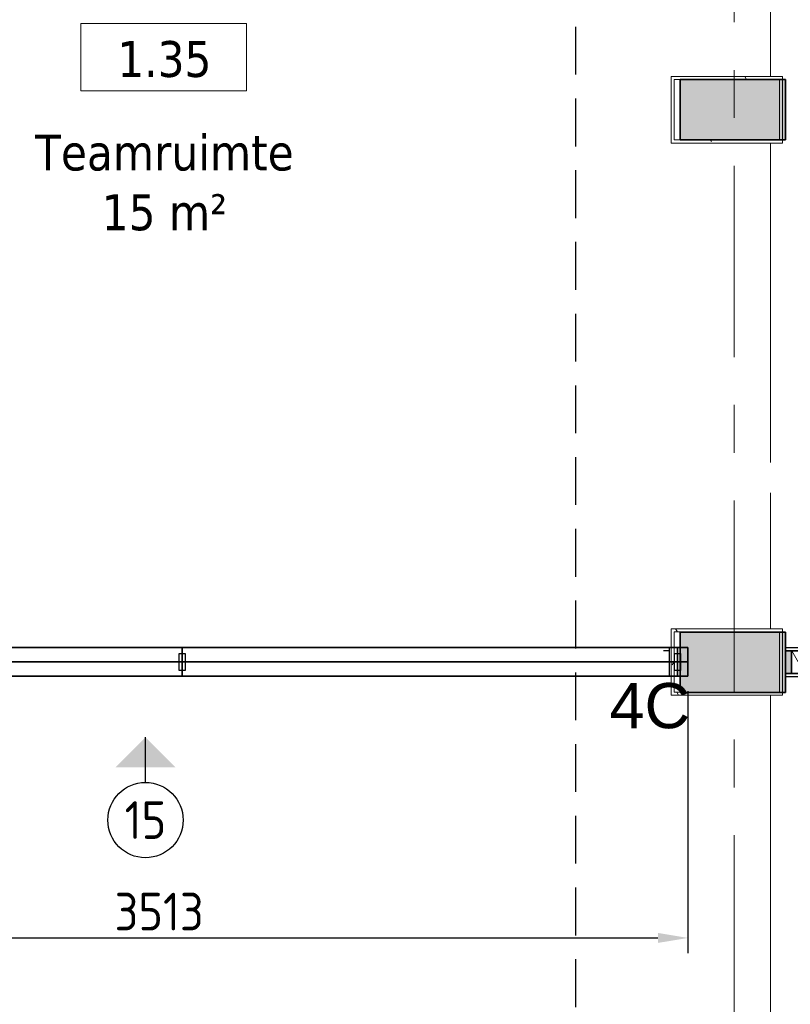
# Model space of a CAD drawing. Extents: x 3176 to 58266, y 1852 to 38199.
# Tile 231 of 256: x 51643 to 54203, y 25526 to 28794. Entities that reach past the tile are written whole.
import ezdxf
from ezdxf.enums import TextEntityAlignment as Align

# ---------------------------------------------------------------- set-up
doc = ezdxf.new("R2010")
doc.units = 0
doc.header["$LTSCALE"] = 50
doc.header["$PDSIZE"] = -5
doc.linetypes.add('HIDDEN2', pattern=[4.7625, 3.175, -1.5875])
doc.linetypes.add('Onderlegger 1e verdieping$0$stramien', pattern=[22.225, 12.7, -3.175, 3.175, -3.175])
doc.layers.get('0').update_dxf_attribs({"linetype": 'CONTINUOUS'})
doc.layers.get('DEFPOINTS').update_dxf_attribs({"linetype": 'CONTINUOUS'})
for name, color, linetype in [('AS-A38--_F----5', 2, 'CONTINUOUS'), ('AS-A38--_F---4-', 9, 'CONTINUOUS'), ('AS-I38-M_F----5_Muuraansluitingen', 7, 'CONTINUOUS'), ('AS-I38-M_F----5_Wandmodulen', 7, 'CONTINUOUS'), ('AS-L38--', 7, 'CONTINUOUS'), ('AS-L38--_F----5', 7, 'CONTINUOUS'), ('AS-L38--_F---4-', 7, 'CONTINUOUS'), ('AS-L38--_F-23--', 3, 'CONTINUOUS'), ('AS-L38--_F1-----', 2, 'CONTINUOUS'), ('AS-L38--_F123--', 7, 'CONTINUOUS'), ('AS-M38--_F123--_Wandlengte', 1, 'CONTINUOUS'), ('AS-T38--_F----5', 7, 'CONTINUOUS'), ('AS-T38--_F-23--', 7, 'CONTINUOUS'), ('IWTEKST', 2, 'CONTINUOUS')]:
    doc.layers.add(name, color=color, linetype=linetype)
doc.layers.add('AS-I38-1_F----5', color=2, linetype='CONTINUOUS', plot=False)
doc.layers.add('IWHARTWAND', color=6, linetype='CONTINUOUS', plot=False)
for name, color, linetype, lineweight in [('Onderlegger 1e verdieping$0$A-AREA-IDEN', 8, 'CONTINUOUS', 18), ('Onderlegger 1e verdieping$0$A-GENM', 8, 'CONTINUOUS', 18), ('Onderlegger 1e verdieping$0$A-GLAZ', 8, 'CONTINUOUS', 25), ('Onderlegger 1e verdieping$0$S-COLS', 8, 'CONTINUOUS', 18), ('Onderlegger 1e verdieping$0$S-GRID', 8, 'CONTINUOUS', 18)]:
    doc.layers.add(name, color=color, linetype=linetype, lineweight=lineweight)
doc.styles.add('Onderlegger 1e verdieping$0$Tahoma_1', font='TAHOMA.TTF', dxfattribs={"height": 238.040123})
doc.styles.get("Standard").update_dxf_attribs({"font": 'isocp.shx'})
doc.dimstyles.new('CWall_F2_Wandlengte', dxfattribs={"dimscale": 50, "dimtxt": 2.5, "dimasz": 2, "dimexe": 1, "dimexo": 1, "dimgap": 0.5, "dimtad": 1, "dimdec": 0, "dimdsep": 46, "dimtxsty": 'Standard', "dimcen": 2.5, "dimclrt": 2, "dimadec": 0, "dimazin": 0, "dimtfac": 1, "dimtdec": 0, "dimtix": 1, "dimtmove": 2, "dimatfit": 0, "dimfxl": 0, "dimtolj": 1, "dimtzin": 0, "dimarcsym": 0})
pattern_1 = [(0, (683.25, 1360), (31.75, 31.75), [15.875, -47.625]), (90, (691.188, 1352.062), (-31.75, 31.75), [15.875, -47.625])]
pattern_2 = [(0, (822.5, 1360), (31.75, 31.75), [15.875, -47.625]), (90, (830.438, 1352.062), (-31.75, 31.75), [15.875, -47.625])]

# ---------------------------------------------------------------- blocks, each defined once
blk = doc.blocks.new('Onderlegger 1e verdieping$0$22_KA_systeempanel_dicht - staal-V116-Plotview 1e Verdieping - schaal 1 op 100')
at = {"layer": 'Onderlegger 1e verdieping$0$A-GLAZ', "lineweight": 18}
h = blk.add_hatch(color=256, dxfattribs=at)
h.paths.add_polyline_path([(55, -37.5), (55, 37.5), (35, 37.5), (35, -37.5)], flags=0)
h.paths.add_polyline_path([(-55, -37.5), (-35, -37.5), (-35, 37.5), (-55, 37.5)], flags=0)
h = blk.add_hatch(dxfattribs=at)
h.set_pattern_fill('FP_146', color=256, style=0, pattern_type=2)
h.set_pattern_definition([(60, (-54241.6, -26661.2), (-103.92305, 60), []), (120, (-54241.6, -26661.2), (-103.92305, -60), [])])
h.paths.add_polyline_path([(35, -37.5), (35, 37.5), (-35, 37.5), (-35, -37.5)], flags=0)
at = {"layer": 'Onderlegger 1e verdieping$0$A-GLAZ'}
for p, q in [((55, 47.5), (-55, 47.5)), ((-55, 47.5), (-55, 37.5)), ((-55, 37.5), (55, 37.5)), ((-35, 37.5), (-55, 37.5)), ((-55, 37.5), (-55, -37.5)), ((35, 37.5), (-35, 37.5)), ((-35, 37.5), (-35, -37.5)), ((-35, -37.5), (-35, 37.5)), ((35, -37.5), (35, 37.5)), ((55, 37.5), (35, 37.5)), ((35, 37.5), (35, -37.5)), ((55, 37.5), (55, 47.5)), ((55, -37.5), (55, 37.5)), ((55, -37.5), (-55, -37.5)), ((-55, -37.5), (-55, -47.5)), ((-55, -37.5), (-35, -37.5)), ((-55, -47.5), (55, -47.5)), ((-35, -37.5), (35, -37.5)), ((35, -37.5), (55, -37.5)), ((55, -47.5), (55, -37.5))]:
    blk.add_line(p, q, dxfattribs=at)
blk = doc.blocks.new('Onderlegger 1e verdieping$0$vensterbank tweede verdieping1 - vensterbank tweede verdieping-12034844-Plotview 1e Verdieping - schaal 1 op 100')
at = {"layer": 'Onderlegger 1e verdieping$0$A-GLAZ', "lineweight": 18}
for p, q in [((54136.6, 30218.2), (54136.6, 28605.2)), ((54136.6, 28384.9), (54136.6, 27323.8)), ((54136.6, 27223.8), (54136.6, 26771.9)), ((54136.6, 26551.5), (54136.6, 24938.5))]:
    blk.add_line(p, q, dxfattribs=at)
blk = doc.blocks.new('Onderlegger 1e verdieping$0$42_KA leemstuc betonkolomafwerking - Type-V335-Plotview 1e Verdieping - schaal 1 op 100')
at = {"layer": 'Onderlegger 1e verdieping$0$A-GENM'}
h = blk.add_hatch(dxfattribs=at)
h.set_pattern_fill('FP_378', color=256, style=0, pattern_type=2)
h.set_pattern_definition([(0, (-54083.6, -28661.87), (406.4, 101.6), [33.528, -271.272, 33.528, -1896.872]), (0, (-54083.6, -28661.87), (406.4, 101.6), [-338.328, -271.272, 33.528, -576.072, -1016]), (0, (-54083.6, -28661.87), (406.4, 101.6), [-1219.2, 33.528, -271.272, 33.528, -677.672]), (0, (-54083.6, -28661.87), (406.4, 101.6), [-1557.528, -169.672, 33.528, -474.472]), (120, (-53931.2, -28611.07), (-291.18818, 301.15272), [33.528, -271.272, 33.528, -1896.872]), (120, (-53931.2, -28611.07), (-291.18818, 301.15272), [-338.328, -271.272, 33.528, -576.072, -1016]), (120, (-53931.2, -28611.07), (-291.18818, 301.15272), [-1219.2, 33.528, -271.272, 33.528, -677.672]), (120, (-53931.2, -28611.07), (-291.18818, 301.15272), [-1557.528, -169.672, 33.528, -474.472]), (240, (-53880.4, -28407.87), (-115.21182, -402.75272), [33.528, -271.272, 33.528, -1896.872]), (240, (-53880.4, -28407.87), (-115.21182, -402.75272), [-338.328, -271.272, 33.528, -576.072, -1016]), (240, (-53880.4, -28407.87), (-115.21182, -402.75272), [-1219.2, 33.528, -271.272, 33.528, -677.672]), (240, (-53880.4, -28407.87), (-115.21182, -402.75272), [-1557.528, -169.672, 33.528, -474.472])])
h.paths.add_polyline_path([(93, -277), (93, -56.7), (-277, -56.7), (-277, -277), (47.9, -277)], flags=0)
h.paths.add_polyline_path([(47.9, -267), (-267, -267), (-267, -66.7), (83, -66.7), (83, -267)], flags=0)
for p, q in [((93, -56.7), (-277, -56.7)), ((-277, -56.7), (-277, -277)), ((93, -277), (93, -56.7)), ((-267, -66.7), (83, -66.7)), ((-267, -267), (-267, -66.7)), ((83, -66.7), (83, -267)), ((-277, -277), (93, -277)), ((83, -267), (-267, -267))]:
    blk.add_line(p, q, dxfattribs=at)
blk = doc.blocks.new('Onderlegger 1e verdieping$0$42_KA leemstuc betonkolomafwerking - Type-V336-Plotview 1e Verdieping - schaal 1 op 100')
at = {"layer": 'Onderlegger 1e verdieping$0$A-GENM'}
h = blk.add_hatch(dxfattribs=at)
h.set_pattern_fill('FP_379', color=256, style=0, pattern_type=2)
h.set_pattern_definition([(0, (-54083.6, -26828.54), (406.4, 101.6), [33.528, -271.272, 33.528, -1896.872]), (0, (-54083.6, -26828.54), (406.4, 101.6), [-338.328, -271.272, 33.528, -576.072, -1016]), (0, (-54083.6, -26828.54), (406.4, 101.6), [-1219.2, 33.528, -271.272, 33.528, -677.672]), (0, (-54083.6, -26828.54), (406.4, 101.6), [-1557.528, -169.672, 33.528, -474.472]), (120, (-53931.2, -26777.74), (-291.18818, 301.15272), [33.528, -271.272, 33.528, -1896.872]), (120, (-53931.2, -26777.74), (-291.18818, 301.15272), [-338.328, -271.272, 33.528, -576.072, -1016]), (120, (-53931.2, -26777.74), (-291.18818, 301.15272), [-1219.2, 33.528, -271.272, 33.528, -677.672]), (120, (-53931.2, -26777.74), (-291.18818, 301.15272), [-1557.528, -169.672, 33.528, -474.472]), (240, (-53880.4, -26574.54), (-115.21182, -402.75272), [33.528, -271.272, 33.528, -1896.872]), (240, (-53880.4, -26574.54), (-115.21182, -402.75272), [-338.328, -271.272, 33.528, -576.072, -1016]), (240, (-53880.4, -26574.54), (-115.21182, -402.75272), [-1219.2, 33.528, -271.272, 33.528, -677.672]), (240, (-53880.4, -26574.54), (-115.21182, -402.75272), [-1557.528, -169.672, 33.528, -474.472])])
h.paths.add_polyline_path([(-277, -277), (93, -277), (93, -56.7), (-277, -56.7), (-277, -65.3)], flags=0)
h.paths.add_polyline_path([(83, -267), (-267, -267), (-267, -66.7), (83, -66.7)], flags=0)
for p, q in [((93, -56.7), (-277, -56.7)), ((-277, -56.7), (-277, -277)), ((93, -277), (93, -56.7)), ((-267, -66.7), (83, -66.7)), ((-267, -267), (-267, -66.7)), ((83, -66.7), (83, -267)), ((-277, -277), (93, -277)), ((83, -267), (-267, -267))]:
    blk.add_line(p, q, dxfattribs=at)
blk = doc.blocks.new('Onderlegger 1e verdieping$0$00_KU ruimtetag groot - 00_KU ruimtetag groot-3653893-Plotview 1e Verdieping - schaal 1 op 100')
at = {"layer": 'Onderlegger 1e verdieping$0$A-AREA-IDEN'}
for p, q in [((5.5, 2.164), (-5.5, 2.164)), ((-5.5, 2.164), (-5.5, -2.302)), ((5.5, -2.302), (5.5, 2.164)), ((-5.5, -2.302), (5.5, -2.302))]:
    blk.add_line(p, q, dxfattribs=at)
blk = doc.blocks.new('Onderlegger 1e verdieping')
at = {"layer": 'Onderlegger 1e verdieping$0$S-COLS', "lineweight": 5}
for points in [[(54186.6, 28395.2), (54186.6, 28595.2), (53836.6, 28595.2), (53836.6, 28395.2), (54131.5, 28395.2)], [(53836.6, 26561.2), (54186.6, 26561.2), (54186.6, 26761.2), (53836.6, 26761.2)]]:
    blk.add_hatch(color=256, dxfattribs=at).paths.add_polyline_path(points, flags=0)
at = {"layer": 'Onderlegger 1e verdieping$0$A-GLAZ'}
for p, q in [((53801.6, 26699.2), (53801.6, 26709.2)), ((53801.6, 26699.2), (53781.6, 26699.2)), ((53801.6, 26624.2), (53801.6, 26699.2)), ((53801.6, 26614.2), (53801.6, 26624.2))]:
    blk.add_line(p, q, dxfattribs=at)
at = {"layer": 'Onderlegger 1e verdieping$0$S-COLS', "lineweight": 35}
for p, q in [((54186.6, 28595.2), (53836.6, 28595.2)), ((53836.6, 28595.2), (53836.6, 28395.2)), ((54186.6, 28395.2), (54186.6, 28595.2)), ((53836.6, 28395.2), (54186.6, 28395.2)), ((54186.6, 26761.2), (53836.6, 26761.2)), ((53836.6, 26761.2), (53836.6, 26561.2)), ((54186.6, 26561.2), (54186.6, 26761.2)), ((53836.6, 26561.2), (54186.6, 26561.2))]:
    blk.add_line(p, q, dxfattribs=at)
at = {"layer": 'Onderlegger 1e verdieping$0$S-GRID', "linetype": 'Onderlegger 1e verdieping$0$stramien'}
blk.add_line((54016.6, 37199.4), (54016.6, 1851.9), dxfattribs=at)
at = {"layer": 'Onderlegger 1e verdieping$0$A-AREA-IDEN', "xscale": 49.99999999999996, "yscale": 49.99999999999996, "zscale": 49.99999999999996}
blk.add_blockref('Onderlegger 1e verdieping$0$00_KU ruimtetag groot - 00_KU ruimtetag groot-3653893-Plotview 1e Verdieping - schaal 1 op 100', (52121.2, 28673.7), dxfattribs=at)
at = {"layer": 'Onderlegger 1e verdieping$0$A-GENM'}
for name, p in [('Onderlegger 1e verdieping$0$42_KA leemstuc betonkolomafwerking - Type-V335-Plotview 1e Verdieping - schaal 1 op 100', (54083.6, 28661.9)), ('Onderlegger 1e verdieping$0$42_KA leemstuc betonkolomafwerking - Type-V336-Plotview 1e Verdieping - schaal 1 op 100', (54083.6, 26828.5))]:
    blk.add_blockref(name, p, dxfattribs=at)
at = {"layer": 'Onderlegger 1e verdieping$0$A-GLAZ'}
blk.add_blockref('Onderlegger 1e verdieping$0$vensterbank tweede verdieping1 - vensterbank tweede verdieping-12034844-Plotview 1e Verdieping - schaal 1 op 100', (0, 0), dxfattribs=at)
at = {"layer": 'Onderlegger 1e verdieping$0$A-GLAZ', "lineweight": 18}
blk.add_blockref('Onderlegger 1e verdieping$0$22_KA_systeempanel_dicht - staal-V116-Plotview 1e Verdieping - schaal 1 op 100', (54241.6, 26661.2), dxfattribs=at)
at = {"layer": 'Onderlegger 1e verdieping$0$A-AREA-IDEN', "char_height": 119.02, "attachment_point": 2, "line_spacing_factor": 1.000232, "style": 'Onderlegger 1e verdieping$0$Tahoma_1'}
for s, insert, width in [('1.35', (52123.5, 28723.3), 384), ('Teamruimte\\P15 m²', (52123.5, 28412.8), 1047)]:
    blk.add_mtext(s, dxfattribs=dict(at, insert=insert, width=width))
blk = doc.blocks.new('WandNr2-_CTA01')
at = {"layer": 'AS-T38--_F-23--', "color": 0, "linetype": 'ByBlock'}
blk.add_line((0, -5), (0, -2), dxfattribs=at)
blk.add_circle((0, -7.5), 2.5, dxfattribs=at)
blk.add_solid([(0, -2), (2, -4), (-2, -4)], dxfattribs=at)
blk.add_attdef('WANDNR', text='', height=2.5, dxfattribs=at).set_placement((0, -7.5), align=Align.MIDDLE)
blk = doc.blocks.new('WandNr5o_CTA01')
at = {"layer": 'AS-T38--_F----5', "color": 0, "linetype": 'ByBlock'}
blk.add_circle((0, -18), 2.5, dxfattribs=at)
blk.add_attdef('WANDNR', text='', height=2.5, dxfattribs=at).set_placement((0, -18), align=Align.MIDDLE)
blk = doc.blocks.new('BvnAans-_CTA01')
at = {"layer": 'AS-L38--_F----5', "color": 0, "invisible_edges": 10}
blk.add_3dface([(0, 0), (1, 0), (1, 0, 1), (0, 0, 1)], dxfattribs=at)
at = {"layer": 'AS-L38--_F---4-', "invisible_edges": 10}
for points in [[(0, 0.5), (1, 0.5), (1, 0.5, 1), (0, 0.5, 1)], [(0, -0.5), (1, -0.5), (1, -0.5, 1), (0, -0.5, 1)]]:
    blk.add_3dface(points, dxfattribs=at)
at = {"layer": 'AS-L38--_F---4-'}
blk.add_3dface([(0, -0.5, 1), (0, 0.5, 1), (1, 0.5, 1), (1, -0.5, 1)], dxfattribs=at)
blk = doc.blocks.new('OndrAans_CTA01')
at = {"layer": 'AS-L38--_F----5', "color": 0, "invisible_edges": 10}
blk.add_3dface([(0, 0), (1, 0), (1, 0, 1), (0, 0, 1)], dxfattribs=at)
at = {"layer": 'AS-L38--_F---4-', "invisible_edges": 10}
for points in [[(0, 0.5), (1, 0.5), (1, 0.5, 1), (0, 0.5, 1)], [(0, -0.5), (1, -0.5), (1, -0.5, 1), (0, -0.5, 1)]]:
    blk.add_3dface(points, dxfattribs=at)
at = {"layer": 'AS-L38--_F123--', "color": 0}
blk.add_3dface([(0, -0.5), (1, -0.5), (1, 0.5), (0, 0.5)], dxfattribs=at)
blk = doc.blocks.new('Q0WDSTL-_CTA01')
at = {"layer": 'AS-L38--_F-23--'}
for p, q in [((0, 0.3), (0, 0.5)), ((0, -0.3), (0, -0.5))]:
    blk.add_line(p, q, dxfattribs=at)
at = {"layer": 'AS-L38--_F-23--', "color": 1}
blk.add_lwpolyline([(0, 0.3), (1, 0.3), (1, -0.3), (0, -0.3)], dxfattribs=at)
at = {"layer": 'AS-L38--_F1-----'}
blk.add_lwpolyline([(0, 0.5), (0, -0.5)], dxfattribs=at)
blk = doc.blocks.new('D1------_CTA01')
at = {"layer": 'AS-L38--_F----5', "color": 0}
blk.add_3dface([(0, 0), (1, 0), (1, 0, 1), (0, 0, 1)], dxfattribs=at)
at = {"layer": 'AS-L38--_F---4-'}
for points in [[(0, 0.5), (1, 0.5), (1, 0.5, 1), (0, 0.5, 1)], [(0, -0.5), (1, -0.5), (1, -0.5, 1), (0, -0.5, 1)]]:
    blk.add_3dface(points, dxfattribs=at)
blk = doc.blocks.new('QWND46--_CTA01')
at = {"layer": 'AS-A38--_F----5', "extrusion": (0, -1, 0)}
h = blk.add_hatch(dxfattribs=at)
h.set_pattern_fill('CROSS', color=256, scale=5, style=0)
h.set_pattern_definition(pattern_1)
h.paths.add_polyline_path([(0, 940), (1366.5, 940), (1366.5, 1780), (0, 1780)])
at = {"layer": 'AS-A38--_F---4-', "extrusion": (0, -1, 0)}
h = blk.add_hatch(dxfattribs=at)
h.set_pattern_fill('CROSS', color=256, scale=5, style=0)
h.set_pattern_definition(pattern_1)
h.paths.add_polyline_path([(0, 940), (1366.5, 940), (1366.5, 1780), (0, 1780)])
h = blk.add_hatch(dxfattribs=at)
h.set_pattern_fill('CROSS', color=256, scale=5, style=0)
h.set_pattern_definition(pattern_1)
h.paths.add_polyline_path([(0, 940), (1366.5, 940), (1366.5, 1780), (0, 1780)])
at = {"layer": 'DEFPOINTS'}
blk.add_point((0, 0, 2700), dxfattribs=at)
at = {"layer": 'AS-L38--', "yscale": 95}
for name, p, xscale, zscale in [('BvnAans-_CTA01', (0, 0, 2660), 1366.5, 40), ('OndrAans_CTA01', (0, 0), 1366.5, 60), ('Q0WDSTL-_CTA01', (0, 0), 10, 10), ('D1------_CTA01', (0, 0, 1780), 1366.5, 880), ('D1------_CTA01', (0, 0, 940), 1366.5, 840), ('D1------_CTA01', (0, 0, 60), 1366.5, 880)]:
    blk.add_blockref(name, p, dxfattribs=dict(at, xscale=xscale, zscale=zscale))
at = {"layer": 'AS-L38--', "xscale": 10, "yscale": 95, "zscale": 10, "rotation": 180}
blk.add_blockref('Q0WDSTL-_CTA01', (1366.5, 0), dxfattribs=at)
at = {"layer": 'AS-I38-1_F----5', "extrusion": (0, -1, 0)}
blk.add_text('2', height=90, dxfattribs=at).set_placement((40, 130))
at = {"layer": 'AS-I38-M_F----5_Wandmodulen', "extrusion": (0, -1, 0)}
blk.add_text('AH-Z1', height=125, rotation=90, dxfattribs=at).set_placement((683.25, 2750), align=Align.MIDDLE_LEFT)
blk = doc.blocks.new('QWND22--_CTA01')
at = {"layer": 'AS-A38--_F----5', "extrusion": (0, -1, 0)}
h = blk.add_hatch(dxfattribs=at)
h.set_pattern_fill('CROSS', color=256, scale=5, style=0)
h.set_pattern_definition(pattern_2)
h.paths.add_polyline_path([(0, 940), (1645, 940), (1645, 1780), (0, 1780)])
at = {"layer": 'AS-A38--_F---4-', "extrusion": (0, -1, 0)}
h = blk.add_hatch(dxfattribs=at)
h.set_pattern_fill('CROSS', color=256, scale=5, style=0)
h.set_pattern_definition(pattern_2)
h.paths.add_polyline_path([(0, 940), (1645, 940), (1645, 1780), (0, 1780)])
h = blk.add_hatch(dxfattribs=at)
h.set_pattern_fill('CROSS', color=256, scale=5, style=0)
h.set_pattern_definition(pattern_2)
h.paths.add_polyline_path([(0, 940), (1645, 940), (1645, 1780), (0, 1780)])
at = {"layer": 'DEFPOINTS'}
blk.add_point((0, 0, 2700), dxfattribs=at)
at = {"layer": 'AS-L38--', "yscale": 95}
for name, p, xscale, zscale in [('BvnAans-_CTA01', (0, 0, 2660), 1645, 40), ('OndrAans_CTA01', (0, 0), 1645, 60), ('Q0WDSTL-_CTA01', (0, 0), 10, 10), ('D1------_CTA01', (0, 0, 1780), 1645, 880), ('D1------_CTA01', (0, 0, 940), 1645, 840), ('D1------_CTA01', (0, 0, 60), 1645, 880)]:
    blk.add_blockref(name, p, dxfattribs=dict(at, xscale=xscale, zscale=zscale))
at = {"layer": 'AS-L38--', "xscale": 10, "yscale": 95, "zscale": 10, "rotation": 180}
blk.add_blockref('Q0WDSTL-_CTA01', (1645, 0), dxfattribs=at)
at = {"layer": 'AS-I38-1_F----5', "extrusion": (0, -1, 0)}
blk.add_text('98', height=90, dxfattribs=at).set_placement((40, 130))
at = {"layer": 'AS-I38-M_F----5_Wandmodulen', "extrusion": (0, -1, 0)}
blk.add_text('AH-Z1', height=125, rotation=90, dxfattribs=at).set_placement((822.5, 2750), align=Align.MIDDLE_LEFT)
blk = doc.blocks.new('QEND2---_CTA01')
at = {"layer": 'AS-L38--_F----5', "invisible_edges": 1}
for points in [[(0, 0), (0, 0, 60), (35, 0, 60), (35, 0)], [(0, 0, 2660), (0, 0, 2700), (35, 0, 2700), (35, 0, 2660)]]:
    blk.add_3dface(points, dxfattribs=at)
at = {"layer": 'AS-L38--_F----5'}
blk.add_3dface([(0, 0, 60), (0, 0, 2660), (35, 0, 2660), (35, 0, 60)], dxfattribs=at)
at = {"layer": 'AS-L38--_F---4-', "invisible_edges": 1}
for points in [[(35, 47.5), (35, 47.5, 60), (0, 47.5, 60), (0, 47.5)], [(35, 47.5, 2660), (35, 47.5, 2700), (0, 47.5, 2700), (0, 47.5, 2660)], [(0, -47.5), (0, -47.5, 60), (35, -47.5, 60), (35, -47.5)], [(0, -47.5, 2660), (0, -47.5, 2700), (35, -47.5, 2700), (35, -47.5, 2660)]]:
    blk.add_3dface(points, dxfattribs=at)
at = {"layer": 'AS-L38--_F---4-'}
for points in [[(35, 47.5, 60), (35, 47.5, 2660), (0, 47.5, 2660), (0, 47.5, 60)], [(0, -47.5, 2700), (35, -47.5, 2700), (35, 47.5, 2700), (0, 47.5, 2700)], [(35, -47.5), (35, -47.5, 60), (35, 47.5, 60), (35, 47.5)], [(35, -47.5, 60), (35, -47.5, 2660), (35, 47.5, 2660), (35, 47.5, 60)], [(35, -47.5, 2660), (35, -47.5, 2700), (35, 47.5, 2700), (35, 47.5, 2660)], [(0, -47.5, 60), (0, -47.5, 2660), (35, -47.5, 2660), (35, -47.5, 60)]]:
    blk.add_3dface(points, dxfattribs=at)
at = {"layer": 'AS-L38--_F123--'}
blk.add_lwpolyline([(0, -47.5), (35, -47.5), (35, 47.5), (0, 47.5)], dxfattribs=at)
at = {"layer": 'DEFPOINTS'}
blk.add_point((35, 0, 2700), dxfattribs=at)
at = {"layer": 'AS-L38--', "xscale": 10, "yscale": 95, "zscale": 10}
blk.add_blockref('Q0WDSTL-_CTA01', (0, 0), dxfattribs=at)
at = {"layer": 'AS-I38-M_F----5_Muuraansluitingen', "extrusion": (0, -1, 0)}
blk.add_text('D4C', height=125, rotation=90, dxfattribs=at).set_placement((35, 2750), align=Align.MIDDLE_LEFT)
blk = doc.blocks.new('*D353')
at = {"layer": 'AS-M38--_F123--_Wandlengte', "color": 0, "lineweight": -2}
for p, q in [((53862.6, 26564.7), (53862.6, 25695.9)), ((50349.6, 25981.7), (50349.6, 25695.9)), ((50449.6, 25745.9), (53762.6, 25745.9))]:
    blk.add_line(p, q, dxfattribs=at)
at = {"layer": 'AS-M38--_F123--_Wandlengte', "color": 0}
for points in [[(50449.6, 25762.6), (50449.6, 25729.3), (50349.6, 25745.9)], [(53762.6, 25762.6), (53762.6, 25729.3), (53862.6, 25745.9)]]:
    blk.add_solid(points, dxfattribs=at)
at = {"layer": 'DEFPOINTS', "color": 0}
for p in [(53862.6, 26614.7), (50349.6, 26031.7), (53862.6, 25745.9)]:
    blk.add_point(p, dxfattribs=at)
at = {"layer": 'AS-M38--_F123--_Wandlengte', "color": 2, "insert": (52106.1, 25833.4), "char_height": 125, "attachment_point": 5}
blk.add_mtext('\\A1;3513', dxfattribs=at)

msp = doc.modelspace()

# ---------------------------------------------------------------- linework, layer by layer
at = {"layer": 'AS-L38--_F----5', "extrusion": (1.05235e-15, -1, 2.22045e-16)}
for p, q in [((53806.6, 26662.2, 3063), (53488.6, 26662.2, 3063)), ((53488.6, 26662.2, 3063), (53488.6, 26662.2, 2700)), ((53488.6, 26662.2, 2700), (53806.6, 26662.2, 3063)), ((53488.6, 26662.2, 3063), (53806.6, 26662.2, 2700)), ((53806.6, 26662.2, 2700), (53806.6, 26662.2, 3063))]:
    msp.add_line(p, q, dxfattribs=at)
at = {"layer": 'IWHARTWAND'}
msp.add_line((50349.6, 26662.2), (53806.6, 26662.2), dxfattribs=at)
at = {"layer": 'IWTEKST', "linetype": 'HIDDEN2'}
msp.add_line((53488.6, 35438.2), (53488.6, 3218.2), dxfattribs=at)

# ---------------------------------------------------------------- block references
msp.add_blockref('Onderlegger 1e verdieping', (0, 0))
at = {"layer": 'AS-L38--'}
for name, p in [('QWND46--_CTA01', (50816.1, 26662.2)), ('QWND22--_CTA01', (52182.6, 26662.2)), ('QEND2---_CTA01', (53827.6, 26662.2))]:
    msp.add_blockref(name, p, dxfattribs=at)
at = {"layer": 'AS-L38--', "extrusion": (0, -1, 0)}
ref = msp.add_blockref('WandNr5o_CTA01', (52060.6, -100, -26662.2), dxfattribs=dict(at, xscale=50, yscale=50, zscale=50))
ref.add_attrib('WANDNR', '15', dxfattribs={"layer": 'AS-T38--_F----5', "color": 0, "linetype": 'ByBlock', "extrusion": (0, -1, 0), "height": 125}).set_placement((52060.6, -1000, -26662.2), align=Align.MIDDLE)
at = {"layer": 'AS-L38--', "xscale": 50, "yscale": 50, "zscale": 50}
msp.add_blockref('WandNr2-_CTA01', (52060.6, 26512.2), dxfattribs=at).add_auto_attribs({'WANDNR': '15'})

# ---------------------------------------------------------------- texts
at = {"layer": 'IWTEKST', "insert": (53601.8, 26592.1, 120), "char_height": 150, "width": 3405, "attachment_point": 1}
msp.add_mtext('{\\fArial|b0|i0|c0|p34;4C}', dxfattribs=at)

# ---------------------------------------------------------------- dimensions: what is measured, and where the dimension line sits
at = {"layer": 'AS-M38--_F123--_Wandlengte'}
dim = msp.add_linear_dim(base=(53862.6, 25745.9), p1=(50349.6, 26031.7), p2=(53862.6, 26614.7), dimstyle='CWall_F2_Wandlengte', dxfattribs=at)
dim.commit()
dim.dimension.update_dxf_attribs({"geometry": '*D353', "text_midpoint": (52106.1, 25833.4)})

doc.saveas('drawing.dxf')
